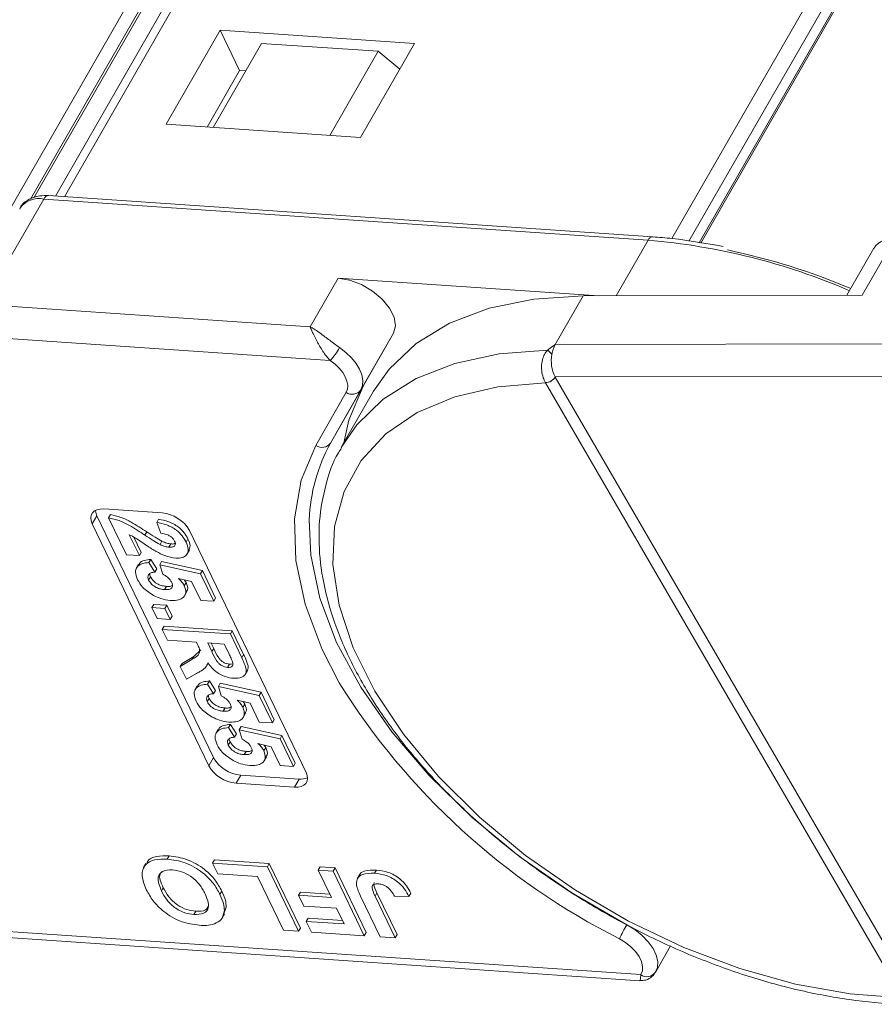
# Model space of a CAD drawing. Header units: millimetres. Extents: x 2390 to 3312, y -95 to 558.
# Tile 28 of 49: x 2952 to 2982, y 379 to 414. Entities that reach past the tile are written whole.
import ezdxf

# ---------------------------------------------------------------- set-up
doc = ezdxf.new("R2010")
doc.units = ezdxf.units.MM

msp = doc.modelspace()

# ---------------------------------------------------------------- linework, layer by layer
at = {"color": 7, "linetype": 'Continuous', "lineweight": 15}
for p, q in [((2969.662, 435.585), (2953.624, 407.671)), ((2969.203, 435.357), (2953.309, 407.692)), ((2951.082, 406.128), (2967.168, 434.128)), ((2974.828, 406.212), (2990.864, 434.123)), ((2967.466, 433.731), (2952.446, 407.588)), ((2991.338, 433.816), (2975.425, 406.119)), ((2952.558, 407.627), (2967.386, 433.435)), ((2952.562, 407.629), (2967.378, 433.416)), ((2975.78, 406.064), (2991.514, 433.45)), ((2975.84, 406.055), (2991.519, 433.345)), ((2959.059, 413.483), (2957.172, 410.198)), ((2965.845, 413.021), (2959.059, 413.483)), ((2959.738, 412.076), (2959.059, 413.483)), ((2960.503, 413.024), (2958.815, 410.086)), ((2964.574, 412.747), (2960.503, 413.024)), ((2963.957, 409.736), (2965.845, 413.021)), ((2964.574, 412.747), (2962.887, 409.809)), ((2965.331, 412.126), (2964.574, 412.747)), ((2958.604, 410.101), (2959.738, 412.076)), ((2959.738, 412.076), (2959.95, 412.061)), ((2957.172, 410.198), (2963.957, 409.736)), ((2974.159, 406.27), (2953.07, 407.708)), ((2951.769, 405.608), (2952.907, 407.591)), ((2952.907, 407.591), (2973.996, 406.153)), ((2972.88, 404.211), (2973.996, 406.153)), ((2981.476, 404.23), (2982.615, 406.212)), ((2981.883, 405.879), (2980.935, 404.229)), ((2962.2, 403.132), (2940.668, 404.6)), ((2963.176, 404.831), (2962.2, 403.132)), ((2963.176, 404.831), (2972.283, 404.21)), ((2970.754, 402.509), (2971.73, 404.209)), ((2981.476, 404.23), (2971.73, 404.209)), ((2940.615, 403.47), (2962.904, 401.95)), ((2963.969, 400.927), (2965.107, 402.91)), ((2964.054, 401.055), (2965.107, 402.91)), ((2991.481, 402.555), (2970.754, 402.509)), ((2970.757, 401.378), (2992.214, 401.426)), ((2970.414, 401.18), (2970.415, 401.177)), ((2970.415, 401.177), (2982.871, 379.711)), ((2970.758, 401.376), (2970.757, 401.378)), ((2983.214, 379.91), (2970.758, 401.376)), ((2963.459, 400.843), (2962.405, 398.988)), ((2964.054, 401.055), (2962.915, 399.073)), ((2962.915, 399.073), (2963.969, 400.927)), ((2964.414, 400.879), (2963.324, 398.982)), ((2955, 396.771), (2957.036, 396.632)), ((2954.756, 396.537), (2954.593, 396.254)), ((2958.829, 388.091), (2954.756, 396.537)), ((2955.165, 396.462), (2955.23, 396.575)), ((2955.787, 395.173), (2955.165, 396.462)), ((2956.848, 396.298), (2956.913, 396.411)), ((2956.986, 395.922), (2956.848, 396.298)), ((2958.666, 387.808), (2954.593, 396.254)), ((2956.432, 395.86), (2956.497, 395.973)), ((2957.986, 396.023), (2962.059, 387.576)), ((2955.89, 395.874), (2956.243, 395.142)), ((2956.052, 395.786), (2956.308, 395.255)), ((2956.961, 395.532), (2957.026, 395.645)), ((2957.87, 395.616), (2957.935, 395.729)), ((2956.243, 395.142), (2956.308, 395.255)), ((2957.271, 395.438), (2957.336, 395.552)), ((2957.903, 395.191), (2957.985, 395.333)), ((2956.243, 395.142), (2955.787, 395.173)), ((2956.576, 394.899), (2956.641, 395.013)), ((2956.576, 394.899), (2956.785, 394.567)), ((2956.641, 395.013), (2956.85, 394.681)), ((2956.951, 394.825), (2957.016, 394.938)), ((2957.016, 394.938), (2958.44, 394.621)), ((2956.216, 394.837), (2956.134, 394.695)), ((2956.785, 394.567), (2956.85, 394.681)), ((2957.054, 394.498), (2956.951, 394.825)), ((2956.951, 394.825), (2958.375, 394.508)), ((2958.375, 394.508), (2958.44, 394.621)), ((2958.44, 394.621), (2958.903, 393.661)), ((2956.565, 394.291), (2956.63, 394.405)), ((2958.064, 394.235), (2957.603, 394.341)), ((2957.81, 394.092), (2957.875, 394.205)), ((2957.819, 394.291), (2957.875, 394.205)), ((2958.381, 393.579), (2958.064, 394.235)), ((2958.375, 394.508), (2958.838, 393.548)), ((2957.12, 393.958), (2957.185, 394.071)), ((2957.819, 393.743), (2957.9, 393.885)), ((2958.838, 393.548), (2958.381, 393.579)), ((2958.838, 393.548), (2958.903, 393.661)), ((2956.676, 393.328), (2956.741, 393.442)), ((2956.676, 393.328), (2957.133, 393.297)), ((2956.859, 392.949), (2956.676, 393.328)), ((2956.741, 393.442), (2957.198, 393.411)), ((2957.133, 393.297), (2957.198, 393.411)), ((2957.133, 393.297), (2957.315, 392.918)), ((2957.198, 393.411), (2957.38, 393.032)), ((2957.315, 392.918), (2956.859, 392.949)), ((2957.315, 392.918), (2957.38, 393.032)), ((2957.041, 392.57), (2957.107, 392.684)), ((2957.041, 392.57), (2959.416, 392.408)), ((2957.224, 392.191), (2957.041, 392.57)), ((2957.107, 392.684), (2959.481, 392.522)), ((2959.416, 392.408), (2959.481, 392.522)), ((2959.481, 392.522), (2959.88, 391.695)), ((2958.229, 392.123), (2957.224, 392.191)), ((2959.416, 392.408), (2959.815, 391.581)), ((2958.137, 391.627), (2958.387, 391.849)), ((2958.27, 392.038), (2958.229, 392.123)), ((2959.203, 392.056), (2958.625, 392.096)), ((2958.625, 392.096), (2958.772, 391.791)), ((2958.749, 392.087), (2958.837, 391.904)), ((2958.772, 391.791), (2958.837, 391.904)), ((2959.359, 391.734), (2959.203, 392.056)), ((2957.669, 391.27), (2958.072, 391.513)), ((2957.734, 391.383), (2958.137, 391.627)), ((2958.072, 391.513), (2958.137, 391.627)), ((2959.815, 391.581), (2959.88, 391.695)), ((2957.669, 391.27), (2957.734, 391.383)), ((2957.882, 390.827), (2957.669, 391.27)), ((2958.585, 391.288), (2958.643, 391.389)), ((2959.322, 391.242), (2959.387, 391.355)), ((2959.932, 390.991), (2960.014, 391.133)), ((2958.237, 391.034), (2957.882, 390.827)), ((2958.263, 390.592), (2958.181, 390.45)), ((2958.622, 390.654), (2958.687, 390.768)), ((2958.622, 390.654), (2958.832, 390.322)), ((2958.687, 390.768), (2958.897, 390.436)), ((2958.832, 390.322), (2958.897, 390.436)), ((2958.998, 390.58), (2959.063, 390.693)), ((2959.101, 390.253), (2958.998, 390.58)), ((2958.998, 390.58), (2960.421, 390.263)), ((2959.063, 390.693), (2960.487, 390.376)), ((2958.612, 390.046), (2958.677, 390.16)), ((2960.111, 389.99), (2959.65, 390.096)), ((2960.421, 390.263), (2960.487, 390.376)), ((2960.421, 390.263), (2960.884, 389.303)), ((2960.487, 390.376), (2960.949, 389.416)), ((2959.167, 389.713), (2959.232, 389.826)), ((2959.856, 389.847), (2959.921, 389.96)), ((2959.866, 390.046), (2959.921, 389.96)), ((2960.428, 389.334), (2960.111, 389.99)), ((2959.865, 389.498), (2959.947, 389.64)), ((2960.884, 389.303), (2960.949, 389.416)), ((2958.994, 389.076), (2958.912, 388.934)), ((2959.353, 389.138), (2959.418, 389.251)), ((2959.353, 389.138), (2959.563, 388.806)), ((2959.418, 389.251), (2959.628, 388.919)), ((2959.729, 389.064), (2959.794, 389.177)), ((2959.832, 388.737), (2959.729, 389.064)), ((2959.729, 389.064), (2961.152, 388.747)), ((2959.794, 389.177), (2961.218, 388.86)), ((2960.884, 389.303), (2960.428, 389.334)), ((2959.563, 388.806), (2959.628, 388.919)), ((2961.152, 388.747), (2961.218, 388.86)), ((2961.152, 388.747), (2961.615, 387.787)), ((2961.218, 388.86), (2961.681, 387.9)), ((2959.343, 388.53), (2959.408, 388.644)), ((2960.842, 388.474), (2960.381, 388.58)), ((2960.587, 388.331), (2960.652, 388.444)), ((2960.597, 388.53), (2960.652, 388.444)), ((2961.159, 387.818), (2960.842, 388.474)), ((2958.829, 388.091), (2958.666, 387.808)), ((2959.898, 388.197), (2959.963, 388.31)), ((2960.596, 387.982), (2960.678, 388.123)), ((2961.615, 387.787), (2961.159, 387.818)), ((2961.615, 387.787), (2961.681, 387.9)), ((2959.779, 387.481), (2959.616, 387.198)), ((2961.815, 387.343), (2959.779, 387.481)), ((2961.815, 387.343), (2961.652, 387.059)), ((2961.652, 387.059), (2959.616, 387.198)), ((2957.211, 384.549), (2957.276, 384.663)), ((2956.472, 384.394), (2956.39, 384.253)), ((2958.795, 384.413), (2958.86, 384.527)), ((2958.795, 384.413), (2960.709, 384.283)), ((2958.976, 384.038), (2958.795, 384.413)), ((2958.86, 384.527), (2960.774, 384.396)), ((2960.709, 384.283), (2960.774, 384.396)), ((2960.709, 384.283), (2961.795, 382.031)), ((2960.774, 384.396), (2961.86, 382.144)), ((2962.483, 384.162), (2962.548, 384.275)), ((2962.548, 384.275), (2963.07, 384.24)), ((2963.005, 384.126), (2963.07, 384.24)), ((2963.07, 384.24), (2964.156, 381.987)), ((2960.368, 383.943), (2958.976, 384.038)), ((2961.273, 382.066), (2960.368, 383.943)), ((2962.943, 383.209), (2962.483, 384.162)), ((2962.483, 384.162), (2963.005, 384.126)), ((2963.005, 384.126), (2964.091, 381.874)), ((2963.929, 384), (2963.848, 383.858)), ((2964.45, 384.056), (2964.515, 384.169)), ((2957.01, 383.439), (2957.075, 383.552)), ((2959.053, 383.32), (2959.118, 383.433)), ((2961.795, 383.287), (2961.86, 383.401)), ((2961.976, 382.912), (2961.795, 383.287)), ((2961.795, 383.287), (2962.943, 383.209)), ((2961.86, 383.401), (2962.884, 383.331)), ((2964.648, 381.836), (2963.963, 383.256)), ((2964.467, 383.258), (2964.532, 383.372)), ((2964.467, 383.258), (2965.17, 381.8)), ((2964.532, 383.372), (2965.235, 381.914)), ((2965.65, 383.248), (2965.142, 383.255)), ((2965.65, 383.248), (2965.715, 383.361)), ((2959.273, 382.869), (2959.186, 382.635)), ((2959.208, 382.755), (2959.273, 382.869)), ((2963.124, 382.834), (2961.976, 382.912)), ((2958.145, 382.615), (2958.21, 382.728)), ((2959.131, 382.499), (2959.212, 382.641)), ((2963.388, 382.285), (2963.124, 382.834)), ((2962.066, 382.375), (2962.131, 382.488)), ((2962.247, 382), (2962.066, 382.375)), ((2962.066, 382.375), (2963.388, 382.285)), ((2962.131, 382.488), (2963.33, 382.407)), ((2973.743, 380.517), (2950.932, 382.072)), ((2951.203, 381.84), (2973.711, 380.306)), ((2961.795, 382.031), (2961.273, 382.066)), ((2961.795, 382.031), (2961.86, 382.144)), ((2964.091, 381.874), (2962.247, 382)), ((2964.091, 381.874), (2964.156, 381.987)), ((2965.17, 381.8), (2964.648, 381.836)), ((2965.17, 381.8), (2965.235, 381.914)), ((2974.263, 380.618), (2974.783, 381.523)), ((2974.263, 380.618), (2974.249, 380.595))]:
    msp.add_line(p, q, dxfattribs=at)
at = {"color": 7, "linetype": 'Continuous', "lineweight": 15, "flags": 128}
for points in [[(2965.107, 402.91), (2965.18, 403.166), (2965.135, 403.466), (2964.977, 403.784), (2964.719, 404.097), (2964.381, 404.377), (2963.99, 404.605), (2963.577, 404.76), (2963.176, 404.831)], [(2971.73, 404.209), (2970.013, 404.099), (2968.449, 403.782), (2967.069, 403.261), (2965.897, 402.548), (2964.957, 401.656), (2964.414, 400.879)], [(2963.229, 402.404), (2963.452, 402.233), (2963.646, 402.046), (2963.807, 401.849), (2963.928, 401.647), (2964.007, 401.448), (2964.04, 401.258), (2964.027, 401.083), (2963.969, 400.927)], [(2970.487, 402.31), (2968.794, 402.185), (2967.254, 401.854), (2965.898, 401.324), (2964.748, 400.606), (2963.827, 399.711), (2963.288, 398.919)], [(2962.904, 401.95), (2963.071, 401.822), (2963.217, 401.682), (2963.337, 401.534), (2963.428, 401.383), (2963.488, 401.234), (2963.513, 401.091), (2963.503, 400.959), (2963.459, 400.843)], [(2982.871, 379.711), (2981.05, 379.842), (2979.146, 380.183), (2977.196, 380.729), (2975.241, 381.467), (2973.317, 382.384), (2971.465, 383.462), (2969.719, 384.678), (2968.116, 386.009), (2966.687, 387.428), (2965.461, 388.908), (2964.461, 390.417), (2963.709, 391.927), (2963.218, 393.408), (2962.998, 394.83), (2963.054, 396.165), (2963.385, 397.386), (2963.985, 398.469), (2964.84, 399.392), (2965.935, 400.137), (2967.247, 400.69), (2968.75, 401.039), (2970.415, 401.177)], [(2963.378, 399.077), (2963.553, 399.869), (2964.054, 401.055)], [(2962.405, 398.988), (2961.892, 397.773), (2961.655, 396.427), (2961.699, 394.975), (2962.023, 393.444), (2962.621, 391.861), (2963.217, 390.702)], [(2954.593, 396.254), (2954.554, 396.363), (2954.541, 396.466), (2954.557, 396.559), (2954.6, 396.639), (2954.669, 396.702), (2954.761, 396.746), (2954.873, 396.769), (2955, 396.771)], [(2954.756, 396.537), (2954.716, 396.646), (2954.704, 396.722)], [(2973.255, 382.26), (2971.337, 383.377), (2969.526, 384.633), (2967.854, 386.003), (2966.352, 387.464), (2965.048, 388.989), (2963.966, 390.549), (2963.125, 392.115), (2962.542, 393.66), (2962.225, 395.155), (2962.172, 396.388)], [(2962.059, 387.576), (2962.099, 387.467), (2962.111, 387.364), (2962.095, 387.271), (2962.052, 387.192), (2961.983, 387.129), (2961.891, 387.085), (2961.779, 387.061), (2961.652, 387.059)], [(2973.255, 382.26), (2973.538, 382.088), (2973.791, 381.887), (2974.006, 381.666), (2974.172, 381.434), (2974.283, 381.201), (2974.334, 380.977), (2974.323, 380.772), (2974.263, 380.618)], [(2972.998, 381.766), (2973.209, 381.636), (2973.4, 381.486), (2973.561, 381.32), (2973.686, 381.146), (2973.769, 380.971), (2973.807, 380.803), (2973.798, 380.65), (2973.743, 380.517)]]:
    msp.add_lwpolyline(points, dxfattribs=at)
at = {"color": 7, "linetype": 'Continuous', "lineweight": 15}
for centre, radius, start, end in [((2952.732, 406.794), 0.816, 77.5787, 145.0198), ((2953.078, 407.526), 0.182, 92.3814, 159.2094), ((2974.166, 406.088), 0.182, 92.4039, 159.2064), ((2972.122, 383.777), 22.454, 66.6333, 85.2128), ((2982.532, 405.425), 0.792, 83.9702, 144.9679), ((2971.936, 382.767), 23.546, 67.169, 78.1548), ((2971.654, 402.014), 1.027, 151.137, 171.0902), ((2960.813, 403.792), 2.787, 318.6296, 330.123), ((2970.056, 401.681), 0.763, 40.1491, 55.5658), ((2971.851, 401.946), 1.233, 169.4134, 207.4295), ((2970.393, 401.612), 0.432, 272.6947, 327.2216), ((2970.395, 401.607), 0.43, 272.7339, 327.5146), ((2963.67, 401.146), 0.37, 235.0541, 323.7623), ((2968.157, 396.178), 5.989, 151.0878, 177.9907), ((2962.617, 399.291), 0.37, 235.0541, 323.7623), ((2956.927, 395.416), 1.221, 29.7943, 84.8521), ((2984.104, 403.741), 24.622, 211.9753, 243.1885), ((2959.889, 388.697), 1.221, 209.7943, 264.8521), ((2959.726, 388.414), 1.221, 209.7943, 264.8521), ((2961.875, 387.899), 0.56, 263.8076, 294.8879), ((2979.103, 378.899), 6.745, 150.1125, 154.851), ((2973.957, 380.808), 0.362, 233.7419, 323.834)]:
    msp.add_arc(centre, radius, start, end, dxfattribs=at)
for points, knots in [([(2953.07, 407.708), (2952.965, 407.71), (2952.705, 407.713), (2952.363, 407.585), (2952.114, 407.396), (2952.071, 407.257), (2952.064, 407.235)], [0, 0, 0, 0, 0.2497149, 0.6203604, 0.9397662, 1, 1, 1, 1]), ([(2976.613, 405.935), (2976.015, 406.042), (2975.183, 406.19), (2974.384, 406.253), (2974.159, 406.27)], [0, 0, 0, 0, 0.718497, 1, 1, 1, 1]), ([(2962.2, 403.132), (2962.201, 403.131), (2962.207, 403.128), (2962.228, 403.116), (2962.252, 403.102), (2962.396, 403.018), (2962.637, 402.851), (2962.965, 402.594), (2963.156, 402.457), (2963.229, 402.404)], [0, 0, 0, 0, 0.0050875, 0.0203691, 0.0708073, 0.0890863, 0.5003107, 0.809226, 1, 1, 1, 1]), ([(2962.904, 401.95), (2962.871, 401.987), (2962.802, 402.06), (2962.697, 402.198), (2962.59, 402.359), (2962.51, 402.495), (2962.414, 402.67), (2962.336, 402.827), (2962.269, 402.973), (2962.241, 403.037), (2962.225, 403.072), (2962.217, 403.092), (2962.21, 403.108), (2962.205, 403.119), (2962.203, 403.125), (2962.201, 403.129), (2962.2, 403.13), (2962.2, 403.132)], [0, 0, 0, 0, 0.101029, 0.204946, 0.337168, 0.474297, 0.5162, 0.743651, 0.85309, 0.914248, 0.93217, 0.960137, 0.976545, 0.986194, 0.994698, 0.995932, 1, 1, 1, 1]), ([(2970.754, 402.509), (2970.753, 402.509), (2970.678, 402.456), (2970.586, 402.391), (2970.502, 402.322), (2970.487, 402.31)], [0, 0, 0, 0, 0.012087, 0.82463, 1, 1, 1, 1]), ([(2970.487, 402.31), (2970.468, 402.288), (2970.409, 402.222), (2970.333, 402.075), (2970.279, 401.855), (2970.277, 401.599), (2970.325, 401.36), (2970.386, 401.236), (2970.414, 401.18)], [0, 0, 0, 0, 0.07361, 0.225281, 0.412719, 0.616054, 0.826783, 1, 1, 1, 1]), ([(2963.3, 398.903), (2963.262, 398.848), (2962.999, 398.455), (2962.721, 397.603), (2962.491, 396.372), (2962.512, 395.05), (2962.758, 393.669), (2963.236, 392.242), (2963.939, 390.793), (2964.854, 389.347), (2965.965, 387.929), (2967.252, 386.56), (2968.695, 385.263), (2970.27, 384.056), (2971.952, 382.958), (2973.716, 381.985), (2975.534, 381.152), (2977.378, 380.473), (2979.221, 379.958), (2981.033, 379.621), (2982.353, 379.49), (2983.055, 379.483), (2983.194, 379.482)], [0, 0, 0, 0, 0.008583, 0.060908, 0.11324, 0.166069, 0.219655, 0.27393, 0.328643, 0.383549, 0.438467, 0.49333, 0.548126, 0.602866, 0.657573, 0.712269, 0.766979, 0.821722, 0.876527, 0.931418, 0.986418, 1, 1, 1, 1]), ([(2955.165, 396.462), (2955.287, 396.435), (2955.531, 396.383), (2955.967, 396.164), (2956.255, 395.975), (2956.432, 395.86)], [0, 0, 0, 0, 0.2795508, 0.5593318, 1, 1, 1, 1]), ([(2955.23, 396.575), (2955.352, 396.549), (2955.596, 396.496), (2956.032, 396.277), (2956.32, 396.088), (2956.497, 395.973)], [0, 0, 0, 0, 0.2795508, 0.5593318, 1, 1, 1, 1]), ([(2956.848, 396.298), (2956.964, 396.277), (2957.194, 396.235), (2957.524, 396.055), (2957.749, 395.831), (2957.83, 395.688), (2957.87, 395.616)], [0, 0, 0, 0, 0.280752, 0.55897, 0.779275, 1, 1, 1, 1]), ([(2956.913, 396.411), (2957.029, 396.39), (2957.259, 396.349), (2957.589, 396.169), (2957.815, 395.944), (2957.895, 395.801), (2957.935, 395.729)], [0, 0, 0, 0, 0.2807519, 0.5589701, 0.7792745, 1, 1, 1, 1]), ([(2956.497, 395.973), (2956.593, 395.909), (2956.766, 395.794), (2956.946, 395.691), (2957.026, 395.645)], [0, 0, 0, 0, 0.5602349, 1, 1, 1, 1]), ([(2956.828, 395.287), (2956.72, 395.352), (2956.543, 395.46), (2956.307, 395.623), (2956.107, 395.762), (2955.962, 395.837), (2955.89, 395.874)], [0, 0, 0, 0, 0.3399849, 0.5601859, 0.7803799, 1, 1, 1, 1]), ([(2956.432, 395.86), (2956.528, 395.796), (2956.701, 395.681), (2956.881, 395.578), (2956.961, 395.532)], [0, 0, 0, 0, 0.560235, 1, 1, 1, 1]), ([(2957.47, 395.651), (2957.455, 395.678), (2957.424, 395.734), (2957.338, 395.811), (2957.185, 395.893), (2957.068, 395.91), (2956.986, 395.922)], [0, 0, 0, 0, 0.187236, 0.374084, 0.560696, 1, 1, 1, 1]), ([(2957.026, 395.645), (2957.085, 395.619), (2957.19, 395.572), (2957.292, 395.558), (2957.336, 395.552)], [0, 0, 0, 0, 0.560117, 1, 1, 1, 1]), ([(2957.271, 395.438), (2957.315, 395.437), (2957.402, 395.435), (2957.486, 395.483), (2957.505, 395.564), (2957.482, 395.622), (2957.47, 395.651)], [0, 0, 0, 0, 0.280664, 0.559461, 0.779366, 1, 1, 1, 1]), ([(2957.87, 395.616), (2957.904, 395.531), (2957.973, 395.362), (2957.913, 395.166), (2957.748, 395.057), (2957.593, 395.056), (2957.515, 395.055)], [0, 0, 0, 0, 0.280568, 0.55975, 0.779795, 1, 1, 1, 1]), ([(2957.935, 395.729), (2957.973, 395.642), (2958.04, 395.489), (2957.986, 395.375), (2957.963, 395.325)], [0, 0, 0, 0, 0.564011, 1, 1, 1, 1]), ([(2957.515, 395.055), (2957.387, 395.076), (2957.157, 395.115), (2956.929, 395.234), (2956.828, 395.287)], [0, 0, 0, 0, 0.558458, 1, 1, 1, 1]), ([(2956.961, 395.532), (2957.02, 395.506), (2957.125, 395.459), (2957.227, 395.445), (2957.271, 395.438)], [0, 0, 0, 0, 0.5601166, 1, 1, 1, 1]), ([(2957.336, 395.552), (2957.383, 395.548), (2957.446, 395.544), (2957.483, 395.57), (2957.493, 395.577)], [0, 0, 0, 0, 0.724337, 1, 1, 1, 1]), ([(2956.177, 394.303), (2956.142, 394.393), (2956.073, 394.573), (2956.159, 394.771), (2956.342, 394.877), (2956.498, 394.892), (2956.576, 394.899)], [0, 0, 0, 0, 0.279948, 0.559031, 0.779331, 1, 1, 1, 1]), ([(2956.226, 394.814), (2956.233, 394.838), (2956.257, 394.919), (2956.411, 394.988), (2956.564, 395.004), (2956.641, 395.013)], [0, 0, 0, 0, 0.174862, 0.587086, 1, 1, 1, 1]), ([(2956.785, 394.567), (2956.737, 394.562), (2956.641, 394.553), (2956.559, 394.484), (2956.528, 394.394), (2956.553, 394.325), (2956.565, 394.291)], [0, 0, 0, 0, 0.2803, 0.559961, 0.780042, 1, 1, 1, 1]), ([(2956.737, 393.753), (2956.598, 393.842), (2956.348, 394.002), (2956.229, 394.211), (2956.177, 394.303)], [0, 0, 0, 0, 0.558353, 1, 1, 1, 1]), ([(2956.565, 394.291), (2956.595, 394.243), (2956.655, 394.145), (2956.817, 394.03), (2956.981, 393.973), (2957.074, 393.963), (2957.12, 393.958)], [0, 0, 0, 0, 0.279573, 0.558664, 0.778923, 1, 1, 1, 1]), ([(2956.605, 394.507), (2956.605, 394.506), (2956.596, 394.477), (2956.613, 394.44), (2956.63, 394.405)], [0, 0, 0, 0, 0.0352431, 1, 1, 1, 1]), ([(2956.63, 394.405), (2956.66, 394.356), (2956.72, 394.259), (2956.882, 394.143), (2957.046, 394.086), (2957.139, 394.076), (2957.185, 394.071)], [0, 0, 0, 0, 0.279573, 0.558664, 0.778923, 1, 1, 1, 1]), ([(2957.37, 394.209), (2957.352, 394.24), (2957.316, 394.301), (2957.208, 394.405), (2957.113, 394.462), (2957.054, 394.498)], [0, 0, 0, 0, 0.279963, 0.560065, 1, 1, 1, 1]), ([(2957.12, 393.958), (2957.173, 393.956), (2957.279, 393.954), (2957.383, 394.009), (2957.411, 394.104), (2957.384, 394.174), (2957.37, 394.209)], [0, 0, 0, 0, 0.2808976, 0.5594604, 0.779497, 1, 1, 1, 1]), ([(2957.603, 394.341), (2957.652, 394.297), (2957.738, 394.217), (2957.788, 394.13), (2957.81, 394.092)], [0, 0, 0, 0, 0.559888, 1, 1, 1, 1]), ([(2957.875, 394.205), (2957.91, 394.113), (2957.961, 393.984), (2957.894, 393.904), (2957.874, 393.881)], [0, 0, 0, 0, 0.7137043, 1, 1, 1, 1]), ([(2957.185, 394.071), (2957.24, 394.068), (2957.328, 394.062), (2957.38, 394.099), (2957.399, 394.112)], [0, 0, 0, 0, 0.63022, 1, 1, 1, 1]), ([(2957.81, 394.092), (2957.838, 394.004), (2957.895, 393.827), (2957.765, 393.655), (2957.56, 393.574), (2957.395, 393.577), (2957.313, 393.578)], [0, 0, 0, 0, 0.2790069, 0.5586194, 0.7790735, 1, 1, 1, 1]), ([(2957.313, 393.578), (2957.207, 393.593), (2957.017, 393.618), (2956.823, 393.711), (2956.737, 393.753)], [0, 0, 0, 0, 0.5595341, 1, 1, 1, 1]), ([(2958.072, 391.513), (2958.182, 391.575), (2958.335, 391.66), (2958.349, 391.878), (2958.296, 391.985), (2958.27, 392.038)], [0, 0, 0, 0, 0.561022, 0.779295, 1, 1, 1, 1]), ([(2958.837, 391.904), (2958.886, 391.793), (2958.948, 391.654), (2959.078, 391.487), (2959.173, 391.416), (2959.284, 391.368), (2959.353, 391.359), (2959.387, 391.355)], [0, 0, 0, 0, 0.500962, 0.625785, 0.750436, 0.875032, 1, 1, 1, 1]), ([(2958.772, 391.791), (2958.821, 391.679), (2958.883, 391.54), (2959.013, 391.374), (2959.108, 391.302), (2959.219, 391.255), (2959.288, 391.246), (2959.322, 391.242)], [0, 0, 0, 0, 0.500962, 0.625785, 0.750436, 0.875032, 1, 1, 1, 1]), ([(2959.496, 391.434), (2959.472, 391.49), (2959.429, 391.59), (2959.38, 391.69), (2959.359, 391.734)], [0, 0, 0, 0, 0.559921, 1, 1, 1, 1]), ([(2959.815, 391.581), (2959.857, 391.492), (2959.939, 391.314), (2959.992, 391.089), (2959.918, 390.96), (2959.785, 390.87), (2959.63, 390.865), (2959.526, 390.861)], [0, 0, 0, 0, 0.2511432, 0.5005272, 0.6257353, 0.7510496, 1, 1, 1, 1]), ([(2959.88, 391.695), (2959.92, 391.606), (2960.001, 391.429), (2960.062, 391.218), (2960.011, 391.139), (2960, 391.122)], [0, 0, 0, 0, 0.44121, 0.879329, 1, 1, 1, 1]), ([(2958.634, 391.4), (2958.612, 391.344), (2958.575, 391.25), (2958.46, 391.16), (2958.352, 391.094), (2958.275, 391.054), (2958.237, 391.034)], [0, 0, 0, 0, 0.3395791, 0.5595909, 0.7797866, 1, 1, 1, 1]), ([(2959.526, 390.861), (2959.431, 390.874), (2959.242, 390.9), (2958.963, 391.043), (2958.762, 391.222), (2958.677, 391.341), (2958.634, 391.4)], [0, 0, 0, 0, 0.279954, 0.558933, 0.779174, 1, 1, 1, 1]), ([(2959.322, 391.242), (2959.36, 391.242), (2959.435, 391.242), (2959.517, 391.306), (2959.504, 391.385), (2959.496, 391.434)], [0, 0, 0, 0, 0.281129, 0.561183, 1, 1, 1, 1]), ([(2959.387, 391.355), (2959.429, 391.352), (2959.472, 391.348), (2959.494, 391.365), (2959.495, 391.366)], [0, 0, 0, 0, 0.969792, 1, 1, 1, 1]), ([(2958.224, 390.058), (2958.189, 390.148), (2958.12, 390.328), (2958.206, 390.526), (2958.388, 390.632), (2958.544, 390.647), (2958.622, 390.654)], [0, 0, 0, 0, 0.279948, 0.559031, 0.779331, 1, 1, 1, 1]), ([(2958.272, 390.569), (2958.28, 390.593), (2958.304, 390.674), (2958.458, 390.743), (2958.611, 390.759), (2958.687, 390.768)], [0, 0, 0, 0, 0.174862, 0.587086, 1, 1, 1, 1]), ([(2958.832, 390.322), (2958.784, 390.317), (2958.688, 390.308), (2958.606, 390.239), (2958.575, 390.149), (2958.6, 390.081), (2958.612, 390.046)], [0, 0, 0, 0, 0.2803, 0.559961, 0.780042, 1, 1, 1, 1]), ([(2958.652, 390.262), (2958.651, 390.261), (2958.643, 390.232), (2958.66, 390.195), (2958.677, 390.16)], [0, 0, 0, 0, 0.035243, 1, 1, 1, 1]), ([(2958.677, 390.16), (2958.707, 390.111), (2958.767, 390.014), (2958.929, 389.898), (2959.093, 389.841), (2959.185, 389.831), (2959.232, 389.826)], [0, 0, 0, 0, 0.279573, 0.558664, 0.778923, 1, 1, 1, 1]), ([(2959.417, 389.964), (2959.399, 389.995), (2959.363, 390.056), (2959.255, 390.16), (2959.159, 390.217), (2959.101, 390.253)], [0, 0, 0, 0, 0.279963, 0.560065, 1, 1, 1, 1]), ([(2959.65, 390.096), (2959.699, 390.052), (2959.785, 389.972), (2959.835, 389.885), (2959.856, 389.847)], [0, 0, 0, 0, 0.559888, 1, 1, 1, 1]), ([(2958.784, 389.508), (2958.645, 389.597), (2958.395, 389.757), (2958.276, 389.966), (2958.224, 390.058)], [0, 0, 0, 0, 0.5583531, 1, 1, 1, 1]), ([(2958.612, 390.046), (2958.642, 389.998), (2958.701, 389.9), (2958.864, 389.785), (2959.027, 389.728), (2959.12, 389.718), (2959.167, 389.713)], [0, 0, 0, 0, 0.2795727, 0.5586639, 0.7789233, 1, 1, 1, 1]), ([(2959.167, 389.713), (2959.22, 389.711), (2959.326, 389.709), (2959.43, 389.764), (2959.458, 389.859), (2959.431, 389.929), (2959.417, 389.964)], [0, 0, 0, 0, 0.280898, 0.55946, 0.779497, 1, 1, 1, 1]), ([(2959.232, 389.826), (2959.287, 389.823), (2959.375, 389.817), (2959.426, 389.854), (2959.445, 389.867)], [0, 0, 0, 0, 0.63022, 1, 1, 1, 1]), ([(2959.856, 389.847), (2959.885, 389.759), (2959.941, 389.582), (2959.812, 389.41), (2959.607, 389.329), (2959.442, 389.332), (2959.36, 389.333)], [0, 0, 0, 0, 0.279007, 0.558619, 0.779074, 1, 1, 1, 1]), ([(2959.921, 389.96), (2959.957, 389.868), (2960.008, 389.739), (2959.94, 389.659), (2959.921, 389.636)], [0, 0, 0, 0, 0.713704, 1, 1, 1, 1]), ([(2959.36, 389.333), (2959.253, 389.348), (2959.063, 389.373), (2958.87, 389.467), (2958.784, 389.508)], [0, 0, 0, 0, 0.559534, 1, 1, 1, 1]), ([(2958.955, 388.541), (2958.92, 388.632), (2958.851, 388.812), (2958.937, 389.01), (2959.119, 389.116), (2959.275, 389.131), (2959.353, 389.138)], [0, 0, 0, 0, 0.279948, 0.559031, 0.779331, 1, 1, 1, 1]), ([(2959.003, 389.052), (2959.011, 389.077), (2959.035, 389.158), (2959.189, 389.227), (2959.342, 389.243), (2959.418, 389.251)], [0, 0, 0, 0, 0.174862, 0.587086, 1, 1, 1, 1]), ([(2959.563, 388.806), (2959.515, 388.801), (2959.419, 388.792), (2959.337, 388.723), (2959.306, 388.633), (2959.331, 388.564), (2959.343, 388.53)], [0, 0, 0, 0, 0.2803, 0.559961, 0.780042, 1, 1, 1, 1]), ([(2959.383, 388.746), (2959.382, 388.745), (2959.374, 388.716), (2959.391, 388.679), (2959.408, 388.644)], [0, 0, 0, 0, 0.035243, 1, 1, 1, 1]), ([(2960.148, 388.448), (2960.13, 388.479), (2960.094, 388.54), (2959.986, 388.644), (2959.891, 388.701), (2959.832, 388.737)], [0, 0, 0, 0, 0.279963, 0.560065, 1, 1, 1, 1]), ([(2959.515, 387.992), (2959.376, 388.081), (2959.126, 388.241), (2959.007, 388.449), (2958.955, 388.541)], [0, 0, 0, 0, 0.558353, 1, 1, 1, 1]), ([(2959.343, 388.53), (2959.373, 388.482), (2959.432, 388.384), (2959.595, 388.269), (2959.758, 388.212), (2959.851, 388.202), (2959.898, 388.197)], [0, 0, 0, 0, 0.279573, 0.558664, 0.778923, 1, 1, 1, 1]), ([(2959.408, 388.644), (2959.438, 388.595), (2959.498, 388.498), (2959.66, 388.382), (2959.824, 388.325), (2959.916, 388.315), (2959.963, 388.31)], [0, 0, 0, 0, 0.279573, 0.558664, 0.778923, 1, 1, 1, 1]), ([(2959.898, 388.197), (2959.951, 388.195), (2960.057, 388.192), (2960.161, 388.248), (2960.189, 388.343), (2960.162, 388.413), (2960.148, 388.448)], [0, 0, 0, 0, 0.280898, 0.55946, 0.779497, 1, 1, 1, 1]), ([(2960.381, 388.58), (2960.43, 388.535), (2960.516, 388.456), (2960.566, 388.369), (2960.587, 388.331)], [0, 0, 0, 0, 0.559888, 1, 1, 1, 1]), ([(2960.652, 388.444), (2960.688, 388.352), (2960.739, 388.223), (2960.671, 388.143), (2960.652, 388.12)], [0, 0, 0, 0, 0.713704, 1, 1, 1, 1]), ([(2959.963, 388.31), (2960.018, 388.307), (2960.106, 388.301), (2960.157, 388.338), (2960.176, 388.351)], [0, 0, 0, 0, 0.63022, 1, 1, 1, 1]), ([(2960.587, 388.331), (2960.616, 388.243), (2960.673, 388.066), (2960.543, 387.894), (2960.338, 387.813), (2960.173, 387.816), (2960.091, 387.817)], [0, 0, 0, 0, 0.279007, 0.558619, 0.779074, 1, 1, 1, 1]), ([(2960.091, 387.817), (2959.984, 387.831), (2959.794, 387.857), (2959.601, 387.95), (2959.515, 387.992)], [0, 0, 0, 0, 0.559534, 1, 1, 1, 1]), ([(2956.495, 384.365), (2956.504, 384.402), (2956.537, 384.546), (2956.829, 384.661), (2957.127, 384.662), (2957.276, 384.663)], [0, 0, 0, 0, 0.1463704, 0.5725843, 1, 1, 1, 1]), ([(2957.276, 384.663), (2957.485, 384.634), (2957.9, 384.576), (2958.5, 384.234), (2958.904, 383.825), (2959.047, 383.564), (2959.118, 383.433)], [0, 0, 0, 0, 0.279942, 0.558704, 0.779045, 1, 1, 1, 1]), ([(2956.483, 383.485), (2956.416, 383.651), (2956.283, 383.981), (2956.404, 384.363), (2956.753, 384.553), (2957.058, 384.551), (2957.211, 384.549)], [0, 0, 0, 0, 0.280551, 0.5594882, 0.779434, 1, 1, 1, 1]), ([(2957.211, 384.549), (2957.419, 384.521), (2957.835, 384.463), (2958.435, 384.121), (2958.839, 383.712), (2958.982, 383.451), (2959.053, 383.32)], [0, 0, 0, 0, 0.279942, 0.558704, 0.779045, 1, 1, 1, 1]), ([(2957.393, 384.174), (2957.271, 384.169), (2957.027, 384.159), (2956.832, 383.884), (2956.943, 383.608), (2957.01, 383.439)], [0, 0, 0, 0, 0.279991, 0.559768, 1, 1, 1, 1]), ([(2957.021, 384.101), (2957.001, 384.078), (2956.885, 383.952), (2956.99, 383.732), (2957.075, 383.552)], [0, 0, 0, 0, 0.18065, 1, 1, 1, 1]), ([(2958.538, 383.34), (2958.481, 383.448), (2958.366, 383.661), (2958.065, 383.944), (2957.708, 384.128), (2957.498, 384.159), (2957.393, 384.174)], [0, 0, 0, 0, 0.281021, 0.560116, 0.779939, 1, 1, 1, 1]), ([(2963.816, 383.68), (2963.823, 383.752), (2963.836, 383.896), (2964.047, 384.057), (2964.297, 384.056), (2964.45, 384.056)], [0, 0, 0, 0, 0.280122, 0.560355, 1, 1, 1, 1]), ([(2963.924, 383.984), (2963.925, 383.988), (2963.94, 384.06), (2964.123, 384.165), (2964.366, 384.167), (2964.515, 384.169)], [0, 0, 0, 0, 0.022366, 0.402938, 1, 1, 1, 1]), ([(2964.45, 384.056), (2964.586, 384.039), (2964.858, 384.004), (2965.258, 383.78), (2965.51, 383.506), (2965.603, 383.334), (2965.65, 383.248)], [0, 0, 0, 0, 0.280246, 0.558416, 0.778827, 1, 1, 1, 1]), ([(2964.515, 384.169), (2964.651, 384.152), (2964.923, 384.118), (2965.323, 383.893), (2965.575, 383.619), (2965.668, 383.447), (2965.715, 383.361)], [0, 0, 0, 0, 0.280246, 0.558416, 0.778827, 1, 1, 1, 1]), ([(2957.075, 383.552), (2957.132, 383.445), (2957.245, 383.233), (2957.541, 382.949), (2957.899, 382.769), (2958.106, 382.742), (2958.21, 382.728)], [0, 0, 0, 0, 0.281087, 0.560013, 0.779691, 1, 1, 1, 1]), ([(2963.963, 383.256), (2963.925, 383.337), (2963.856, 383.482), (2963.828, 383.619), (2963.816, 383.68)], [0, 0, 0, 0, 0.560294, 1, 1, 1, 1]), ([(2964.597, 383.683), (2964.536, 383.684), (2964.443, 383.685), (2964.369, 383.629), (2964.352, 383.495), (2964.416, 383.363), (2964.467, 383.258)], [0, 0, 0, 0, 0.249396, 0.374426, 0.499454, 1, 1, 1, 1]), ([(2964.442, 383.735), (2964.436, 383.715), (2964.407, 383.612), (2964.476, 383.479), (2964.532, 383.372)], [0, 0, 0, 0, 0.191498, 1, 1, 1, 1]), ([(2964.936, 383.54), (2964.908, 383.562), (2964.851, 383.606), (2964.731, 383.664), (2964.648, 383.676), (2964.597, 383.683)], [0, 0, 0, 0, 0.280672, 0.560844, 1, 1, 1, 1]), ([(2958.333, 382.239), (2958.123, 382.268), (2957.704, 382.328), (2957.101, 382.677), (2956.698, 383.09), (2956.555, 383.353), (2956.483, 383.485)], [0, 0, 0, 0, 0.279831, 0.558669, 0.779006, 1, 1, 1, 1]), ([(2957.01, 383.439), (2957.067, 383.332), (2957.18, 383.12), (2957.476, 382.836), (2957.834, 382.656), (2958.041, 382.628), (2958.145, 382.615)], [0, 0, 0, 0, 0.281087, 0.560013, 0.779691, 1, 1, 1, 1]), ([(2958.145, 382.615), (2958.269, 382.618), (2958.515, 382.625), (2958.718, 382.894), (2958.607, 383.171), (2958.538, 383.34)], [0, 0, 0, 0, 0.280278, 0.559877, 1, 1, 1, 1]), ([(2959.053, 383.32), (2959.102, 383.21), (2959.19, 383.014), (2959.203, 382.835), (2959.208, 382.755)], [0, 0, 0, 0, 0.560171, 1, 1, 1, 1]), ([(2959.118, 383.433), (2959.167, 383.323), (2959.255, 383.128), (2959.268, 382.948), (2959.273, 382.869)], [0, 0, 0, 0, 0.560171, 1, 1, 1, 1]), ([(2965.142, 383.255), (2965.113, 383.309), (2965.061, 383.406), (2964.974, 383.499), (2964.936, 383.54)], [0, 0, 0, 0, 0.561018, 1, 1, 1, 1]), ([(2958.21, 382.728), (2958.34, 382.728), (2958.556, 382.728), (2958.629, 382.859), (2958.658, 382.911)], [0, 0, 0, 0, 0.597336, 1, 1, 1, 1]), ([(2959.208, 382.755), (2959.186, 382.641), (2959.145, 382.437), (2958.949, 382.334), (2958.862, 382.288)], [0, 0, 0, 0, 0.559956, 1, 1, 1, 1]), ([(2958.862, 382.288), (2958.772, 382.266), (2958.612, 382.226), (2958.418, 382.235), (2958.333, 382.239)], [0, 0, 0, 0, 0.5595644, 1, 1, 1, 1]), ([(2973.712, 380.314), (2973.782, 380.312), (2973.931, 380.309), (2974.139, 380.438), (2974.247, 380.581), (2974.291, 380.671), (2974.302, 380.694)], [0, 0, 0, 0, 0.283315, 0.603486, 0.898299, 1, 1, 1, 1]), ([(2973.712, 380.311), (2973.72, 380.318), (2973.734, 380.33), (2973.74, 380.458), (2973.743, 380.517)], [0, 0, 0, 0, 0.5458, 1, 1, 1, 1])]:
    msp.add_open_spline(points, degree=3, knots=knots, dxfattribs=at)

doc.saveas('drawing.dxf')
